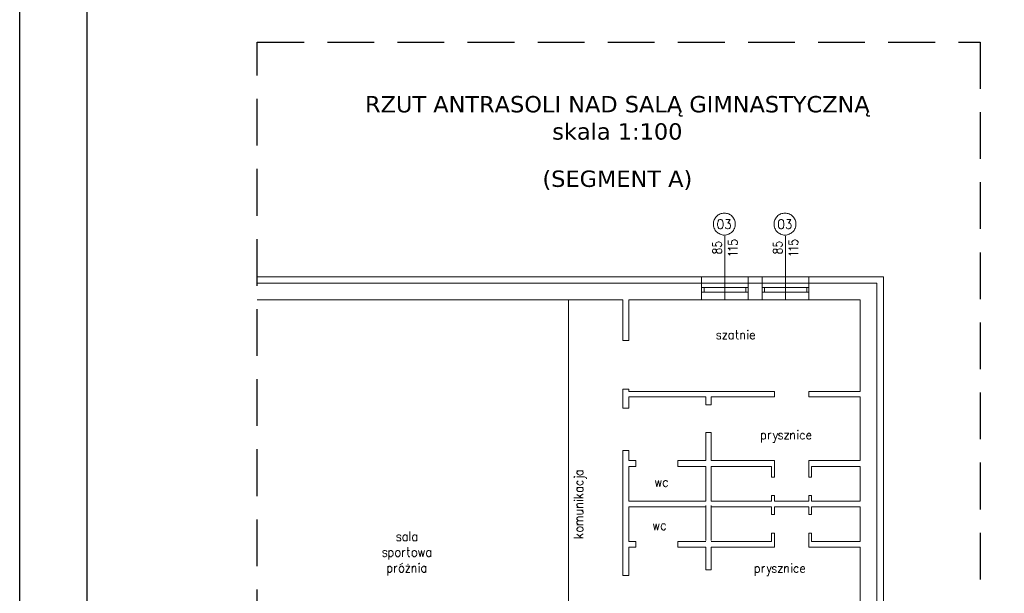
# Model space of a CAD drawing. Header units: centimetres. Extents: x -16053 to 7031, y -7778 to 254.
# Tile 54 of 256: x -16053 to -13947, y -3356 to -2128. Entities that reach past the tile are written whole.
import ezdxf

# ---------------------------------------------------------------- set-up
doc = ezdxf.new("R2010")
doc.units = ezdxf.units.CM
doc.header["$MEASUREMENT"] = 0
doc.linetypes.add('DASHED', pattern=[0.75, 0.5, -0.25])
doc.layers.get('0').update_dxf_attribs({"linetype": 'CONTINUOUS'})
doc.layers.add('konstrukcja', color=250, linetype='CONTINUOUS', lineweight=15)
doc.layers.add('T - opisy', color=250, linetype='CONTINUOUS', lineweight=13)
doc.layers.add('OPISY ELEKTRYCZNE', color=120, linetype='CONTINUOUS')

msp = doc.modelspace()

# ---------------------------------------------------------------- linework, layer by layer
at = {"linetype": 'DASHED', "lineweight": -2, "ltscale": 200}
msp.add_lwpolyline([(-15544.93, -2176.305), (-13998.559, -2176.305), (-13998.559, -4197.793), (-15544.93, -4197.793)], close=True, dxfattribs=at)
at = {"layer": 'konstrukcja', "linetype": 'Continuous'}
for points in [[(-14545.717, -2542.235), (-14548.065, -2542.235), (-14550.413, -2542.822), (-14552.761, -2543.409), (-14554.522, -2543.996), (-14556.87, -2545.17), (-14558.63, -2546.344), (-14560.391, -2547.518), (-14562.152, -2549.279), (-14563.913, -2551.039), (-14565.087, -2552.8), (-14566.261, -2554.561), (-14567.435, -2556.909), (-14568.022, -2558.67), (-14568.609, -2561.018), (-14568.609, -2563.366), (-14569.196, -2565.713), (-14568.609, -2568.061), (-14568.609, -2570.409), (-14568.022, -2572.757), (-14567.435, -2575.105), (-14566.261, -2576.866), (-14565.087, -2579.213), (-14563.913, -2580.974), (-14562.152, -2582.148), (-14560.391, -2583.909), (-14558.63, -2585.083), (-14556.87, -2586.257), (-14554.522, -2587.431), (-14552.761, -2588.018), (-14550.413, -2588.605), (-14548.065, -2589.192), (-14545.717, -2589.192), (-14543.37, -2589.192), (-14541.022, -2588.605), (-14538.674, -2588.018), (-14536.326, -2587.431), (-14534.565, -2586.257), (-14532.217, -2585.083), (-14530.456, -2583.909), (-14528.696, -2582.148), (-14527.522, -2580.974), (-14526.348, -2579.213), (-14525.174, -2576.866), (-14524, -2575.105), (-14523.413, -2572.757), (-14522.826, -2570.409), (-14522.239, -2568.061), (-14522.239, -2565.713), (-14522.239, -2563.366), (-14522.826, -2561.018), (-14523.413, -2558.67), (-14524, -2556.909), (-14525.174, -2554.561), (-14526.348, -2552.8), (-14527.522, -2551.039), (-14528.696, -2549.279), (-14530.456, -2547.518), (-14532.217, -2546.344), (-14534.565, -2545.17), (-14536.326, -2543.996), (-14538.674, -2543.409), (-14541.022, -2542.822), (-14543.37, -2542.235), (-14545.717, -2542.235)], [(-14415.934, -2542.235), (-14418.282, -2542.235), (-14420.63, -2542.822), (-14422.978, -2543.409), (-14425.326, -2543.996), (-14427.087, -2545.17), (-14429.435, -2546.344), (-14431.195, -2547.518), (-14432.369, -2549.279), (-14434.13, -2551.039), (-14435.304, -2552.8), (-14436.478, -2554.561), (-14437.652, -2556.909), (-14438.239, -2558.67), (-14438.826, -2561.018), (-14439.413, -2563.366), (-14439.413, -2565.713), (-14439.413, -2568.061), (-14438.826, -2570.409), (-14438.239, -2572.757), (-14437.652, -2575.105), (-14436.478, -2576.866), (-14435.304, -2579.213), (-14434.13, -2580.974), (-14432.369, -2582.148), (-14431.195, -2583.909), (-14429.435, -2585.083), (-14427.087, -2586.257), (-14425.326, -2587.431), (-14422.978, -2588.018), (-14420.63, -2588.605), (-14418.282, -2589.192), (-14415.934, -2589.192), (-14413.587, -2589.192), (-14411.239, -2588.605), (-14408.891, -2588.018), (-14407.13, -2587.431), (-14404.782, -2586.257), (-14403.021, -2585.083), (-14401.261, -2583.909), (-14399.5, -2582.148), (-14397.739, -2580.974), (-14396.565, -2579.213), (-14395.391, -2576.866), (-14394.217, -2575.105), (-14393.63, -2572.757), (-14393.043, -2570.409), (-14392.456, -2568.061), (-14392.456, -2565.713), (-14392.456, -2563.366), (-14393.043, -2561.018), (-14393.63, -2558.67), (-14394.217, -2556.909), (-14395.391, -2554.561), (-14396.565, -2552.8), (-14397.739, -2551.039), (-14399.5, -2549.279), (-14401.261, -2547.518), (-14403.021, -2546.344), (-14404.782, -2545.17), (-14407.13, -2543.996), (-14408.891, -2543.409), (-14411.239, -2542.822), (-14413.587, -2542.235), (-14415.934, -2542.235)], [(-14555.696, -2556.322), (-14557.457, -2556.909), (-14558.63, -2558.67), (-14559.217, -2561.018), (-14560.391, -2563.952), (-14560.391, -2568.648), (-14559.217, -2571.583), (-14558.63, -2573.344), (-14557.457, -2575.105), (-14555.696, -2576.279), (-14552.761, -2576.279), (-14551, -2575.105), (-14549.826, -2573.344), (-14548.652, -2571.583), (-14548.065, -2568.648), (-14548.065, -2563.952), (-14548.652, -2561.018), (-14549.826, -2558.67), (-14551, -2556.909), (-14552.761, -2556.322), (-14555.696, -2556.322)], [(-14542.196, -2556.322), (-14533.391, -2556.322), (-14538.087, -2563.952), (-14535.739, -2563.952), (-14534.565, -2564.539), (-14533.391, -2565.713), (-14532.804, -2568.648), (-14532.804, -2570.409), (-14533.391, -2573.344), (-14534.565, -2575.105), (-14537.5, -2576.279), (-14539.261, -2576.279), (-14542.196, -2575.105), (-14542.196, -2573.931), (-14543.37, -2572.17)], [(-14425.913, -2556.322), (-14427.087, -2556.909), (-14428.848, -2558.67), (-14430.021, -2561.018), (-14430.021, -2563.952), (-14430.021, -2568.648), (-14430.021, -2571.583), (-14428.848, -2573.344), (-14427.087, -2575.105), (-14425.913, -2576.279), (-14422.391, -2576.279), (-14421.217, -2575.105), (-14419.456, -2573.344), (-14418.869, -2571.583), (-14418.282, -2568.648), (-14418.282, -2563.952), (-14418.869, -2561.018), (-14419.456, -2558.67), (-14421.217, -2556.909), (-14422.391, -2556.322), (-14425.913, -2556.322)], [(-14411.826, -2556.322), (-14403.608, -2556.322), (-14408.304, -2563.952), (-14405.956, -2563.952), (-14404.195, -2564.539), (-14403.608, -2565.713), (-14403.021, -2568.648), (-14403.021, -2570.409), (-14403.608, -2573.344), (-14405.369, -2575.105), (-14407.13, -2576.279), (-14410.065, -2576.279), (-14411.826, -2575.105), (-14413, -2573.931), (-14413.587, -2572.17)], [(-14570.957, -2605.627), (-14570.957, -2612.67), (-14562.152, -2613.257), (-14563.326, -2612.67), (-14564.5, -2610.322), (-14564.5, -2608.561), (-14563.326, -2606.213), (-14561.565, -2605.04), (-14558.63, -2603.866), (-14556.87, -2603.866), (-14553.935, -2605.04), (-14552.174, -2606.213), (-14551, -2608.561), (-14551, -2610.322), (-14552.174, -2612.67), (-14552.761, -2613.257), (-14554.522, -2614.431)], [(-14544.543, -2591.54), (-14544.543, -2727.714)], [(-14537.5, -2600.931), (-14537.5, -2608.561), (-14528.696, -2609.148), (-14529.869, -2608.561), (-14530.456, -2606.213), (-14530.456, -2603.866), (-14529.869, -2602.105), (-14528.109, -2600.931), (-14525.174, -2599.757), (-14522.826, -2599.757), (-14520.478, -2600.931), (-14518.13, -2602.105), (-14517.543, -2603.866), (-14517.543, -2606.213), (-14518.13, -2608.561), (-14519.304, -2609.148), (-14521.065, -2609.735)], [(-14441.174, -2605.627), (-14441.174, -2612.67), (-14432.956, -2613.257), (-14433.543, -2612.67), (-14434.717, -2610.322), (-14434.717, -2608.561), (-14433.543, -2606.213), (-14431.782, -2605.04), (-14428.848, -2603.866), (-14427.087, -2603.866), (-14424.152, -2605.04), (-14422.391, -2606.213), (-14421.217, -2608.561), (-14421.217, -2610.322), (-14422.391, -2612.67), (-14422.978, -2613.257), (-14425.326, -2614.431)], [(-14414.761, -2591.54), (-14414.761, -2727.714)], [(-14407.717, -2600.931), (-14407.717, -2608.561), (-14398.913, -2609.148), (-14400.087, -2608.561), (-14401.261, -2606.213), (-14401.261, -2603.866), (-14400.087, -2602.105), (-14398.326, -2600.931), (-14395.391, -2599.757), (-14393.63, -2599.757), (-14390.695, -2600.931), (-14388.934, -2602.105), (-14387.76, -2603.866), (-14387.76, -2606.213), (-14388.934, -2608.561), (-14389.521, -2609.148), (-14391.282, -2609.735)], [(-14570.957, -2624.996), (-14569.783, -2626.757), (-14568.022, -2627.931), (-14566.261, -2627.931), (-14564.5, -2626.757), (-14563.326, -2625.583), (-14562.152, -2622.648), (-14561.565, -2620.3), (-14559.804, -2619.127), (-14557.457, -2618.54), (-14554.522, -2618.54), (-14552.761, -2619.127), (-14552.174, -2619.714), (-14551, -2622.061), (-14551, -2624.996), (-14552.174, -2626.757), (-14552.761, -2627.931), (-14554.522, -2627.931), (-14557.457, -2627.931), (-14559.804, -2627.931), (-14561.565, -2626.17), (-14562.152, -2623.822), (-14563.326, -2621.474), (-14564.5, -2619.714), (-14566.261, -2619.127), (-14568.022, -2619.127), (-14569.783, -2619.714), (-14570.957, -2622.061), (-14570.957, -2624.996)], [(-14533.391, -2621.474), (-14534.565, -2619.714), (-14537.5, -2617.366), (-14517.543, -2617.366)], [(-14533.391, -2632.627), (-14534.565, -2630.866), (-14537.5, -2629.105), (-14517.543, -2629.105)], [(-14441.174, -2624.996), (-14440.587, -2626.757), (-14438.239, -2627.931), (-14436.478, -2627.931), (-14434.717, -2626.757), (-14433.543, -2625.583), (-14432.956, -2622.648), (-14431.782, -2620.3), (-14430.021, -2619.127), (-14427.674, -2618.54), (-14425.326, -2618.54), (-14422.978, -2619.127), (-14422.391, -2619.714), (-14421.217, -2622.061), (-14421.217, -2624.996), (-14422.391, -2626.757), (-14422.978, -2627.931), (-14425.326, -2627.931), (-14427.674, -2627.931), (-14430.021, -2627.931), (-14431.782, -2626.17), (-14432.956, -2623.822), (-14433.543, -2621.474), (-14434.717, -2619.714), (-14436.478, -2619.127), (-14438.239, -2619.127), (-14440.587, -2619.714), (-14441.174, -2622.061), (-14441.174, -2624.996)], [(-14404.195, -2621.474), (-14404.782, -2619.714), (-14407.717, -2617.366), (-14387.76, -2617.366)], [(-14404.195, -2632.627), (-14404.782, -2630.866), (-14407.717, -2629.105), (-14387.76, -2629.105)], [(-15544.93, -3939.522), (-14205.565, -3939.522), (-14205.565, -2692.496), (-14205.565, -2678.409), (-15544.93, -2678.409)], [(-15544.93, -2692.496), (-14594.435, -2692.496)], [(-14594.435, -2692.496), (-14594.435, -2678.409)], [(-14594.435, -2727.714), (-14594.435, -2692.496)], [(-14594.435, -2727.714), (-14594.435, -2692.496)], [(-14594.435, -2692.496), (-14494.652, -2692.496)], [(-14531.043, -2692.496), (-14587.674, -2692.496)], [(-14494.652, -2692.496), (-14494.652, -2678.409)], [(-14494.652, -2692.496), (-14494.652, -2727.714)], [(-14494.652, -2692.496), (-14464.652, -2692.496)], [(-14475.217, -2692.496), (-14464.652, -2692.496)], [(-14464.652, -2692.496), (-14464.652, -2678.409)], [(-14464.652, -2727.714), (-14464.652, -2692.496)], [(-14464.652, -2692.496), (-14364.869, -2692.496)], [(-14364.869, -2692.496), (-14364.869, -2678.409)], [(-14364.869, -2692.496), (-14364.869, -2727.714)], [(-14364.869, -2692.496), (-14219.652, -2692.496)], [(-14219.652, -2692.496), (-14219.652, -3454.107)], [(-14594.435, -2701.301), (-14594.435, -2711.279), (-14589.152, -2711.279), (-14589.152, -2701.301), (-14594.435, -2701.301)], [(-14494.652, -2701.301), (-14589.152, -2701.301), (-14589.152, -2711.279), (-14494.652, -2711.279)], [(-14499.935, -2701.301), (-14499.935, -2711.279), (-14494.652, -2711.279), (-14494.652, -2701.301), (-14499.935, -2701.301)], [(-14464.652, -2701.301), (-14464.652, -2711.279), (-14459.956, -2711.279), (-14459.956, -2701.301), (-14464.652, -2701.301)], [(-14364.869, -2701.301), (-14459.956, -2701.301), (-14459.956, -2711.279), (-14364.869, -2711.279)], [(-14369.565, -2701.301), (-14369.565, -2711.279), (-14364.869, -2711.279), (-14364.869, -2701.301), (-14369.565, -2701.301)], [(-15544.93, -2727.714), (-14762.588, -2727.714)], [(-14878.806, -3222.259), (-14878.806, -2727.714)], [(-14762.588, -2814.584), (-14762.588, -2727.714)], [(-14750.262, -2814.584), (-14750.262, -2727.714)], [(-14750.262, -2727.714), (-14594.435, -2727.714)], [(-14594.435, -2727.714), (-14494.652, -2727.714)], [(-14494.652, -2727.714), (-14464.652, -2727.714)], [(-14464.652, -2727.714), (-14364.869, -2727.714)], [(-14364.869, -2727.714), (-14254.869, -2727.714)], [(-14254.869, -2924.084), (-14254.869, -2727.714)], [(-14553.631, -2801.671), (-14554.218, -2799.91), (-14556.566, -2799.323), (-14558.327, -2799.323), (-14561.261, -2799.91), (-14561.848, -2801.671), (-14561.261, -2804.018), (-14559.5, -2804.605), (-14555.392, -2805.779), (-14554.218, -2806.953), (-14553.631, -2808.714), (-14553.631, -2809.301), (-14554.218, -2811.649), (-14556.566, -2812.236), (-14558.327, -2812.236), (-14561.261, -2811.649), (-14561.848, -2809.301)], [(-14548.935, -2799.323), (-14540.718, -2799.323), (-14548.935, -2812.236), (-14540.718, -2812.236)], [(-14526.631, -2801.671), (-14528.392, -2799.91), (-14530.153, -2799.323), (-14531.913, -2799.323), (-14533.674, -2799.91), (-14535.435, -2801.671), (-14536.022, -2804.605), (-14536.022, -2806.953), (-14535.435, -2809.301), (-14533.674, -2811.649), (-14531.913, -2812.236), (-14530.153, -2812.236), (-14528.392, -2811.649), (-14526.631, -2809.301)], [(-14526.631, -2799.323), (-14526.631, -2812.236)], [(-14521.348, -2799.323), (-14516.066, -2799.323)], [(-14519.587, -2792.866), (-14519.587, -2808.714), (-14518.413, -2811.649), (-14516.652, -2812.236), (-14515.479, -2812.236)], [(-14510.783, -2812.236), (-14510.783, -2799.323)], [(-14510.783, -2803.431), (-14509.022, -2799.91), (-14507.261, -2799.323), (-14504.913, -2799.323), (-14503.152, -2799.91), (-14502.565, -2803.431), (-14502.565, -2812.236)], [(-14496.696, -2793.453), (-14495.522, -2794.04), (-14494.935, -2793.453), (-14495.522, -2792.866), (-14496.696, -2793.453)], [(-14495.522, -2799.323), (-14495.522, -2812.236)], [(-14490.239, -2804.605), (-14481.435, -2804.605), (-14481.435, -2803.431), (-14482.022, -2801.084), (-14482.609, -2799.91), (-14484.37, -2799.323), (-14486.131, -2799.323), (-14487.892, -2799.91), (-14489.652, -2801.671), (-14490.239, -2804.605), (-14490.239, -2806.953), (-14489.652, -2809.301), (-14487.892, -2811.649), (-14486.131, -2812.236), (-14484.37, -2812.236), (-14482.609, -2811.649), (-14481.435, -2809.301)], [(-14762.588, -2814.584), (-14750.262, -2814.584)], [(-14762.588, -2959.888), (-14762.588, -2919.388)], [(-14762.588, -2919.388), (-14750.262, -2919.388)], [(-14750.262, -2924.084), (-14750.262, -2919.388)], [(-14438.587, -2924.084), (-14750.262, -2924.084)], [(-14438.587, -2924.084), (-14438.587, -2935.823)], [(-14254.869, -2924.084), (-14365.217, -2924.084)], [(-14365.217, -2924.084), (-14365.217, -2935.823)], [(-14750.262, -2959.888), (-14750.262, -2935.823)], [(-14585.327, -2935.823), (-14750.262, -2935.823)], [(-14585.327, -2952.845), (-14585.327, -2935.823)], [(-14585.327, -2952.845), (-14573.587, -2952.845), (-14573.587, -2935.823)], [(-14438.587, -2935.823), (-14573.587, -2935.823)], [(-14254.869, -2935.823), (-14365.217, -2935.823)], [(-14254.869, -3071.997), (-14254.869, -2935.823)], [(-14762.588, -2959.888), (-14750.262, -2959.888)], [(-14585.327, -3071.997), (-14585.327, -3011.541)], [(-14573.587, -3011.541), (-14585.327, -3011.541)], [(-14573.587, -3071.997), (-14573.587, -3011.541)], [(-14389.283, -3007.432), (-14388.696, -3008.606), (-14388.109, -3007.432), (-14388.696, -3006.845), (-14389.283, -3007.432)], [(-14466.174, -3013.302), (-14466.174, -3033.258)], [(-14466.174, -3016.236), (-14465, -3014.475), (-14463.239, -3013.302), (-14460.891, -3013.302), (-14459.131, -3014.475), (-14457.37, -3016.236), (-14457.37, -3019.171), (-14457.37, -3020.932), (-14457.37, -3023.867), (-14459.131, -3025.628), (-14460.891, -3026.215), (-14463.239, -3026.215), (-14465, -3025.628), (-14466.174, -3023.867)], [(-14451.5, -3026.215), (-14451.5, -3013.302)], [(-14451.5, -3019.171), (-14450.913, -3016.236), (-14449.739, -3014.475), (-14447.978, -3013.302), (-14445.631, -3013.302)], [(-14436.239, -3026.215), (-14438.587, -3032.671), (-14439.174, -3033.258), (-14442.109, -3033.258)], [(-14440.935, -3013.302), (-14436.239, -3026.215), (-14431.544, -3013.302)], [(-14420.978, -3016.236), (-14422.152, -3014.475), (-14424.5, -3013.302), (-14426.848, -3013.302), (-14428.609, -3014.475), (-14429.783, -3016.236), (-14428.609, -3017.997), (-14427.435, -3019.171), (-14423.326, -3020.345), (-14422.152, -3020.932), (-14420.978, -3022.693), (-14420.978, -3023.867), (-14422.152, -3025.628), (-14424.5, -3026.215), (-14426.848, -3026.215), (-14428.609, -3025.628), (-14429.783, -3023.867)], [(-14416.87, -3013.302), (-14408.065, -3013.302), (-14416.87, -3026.215), (-14408.065, -3026.215)], [(-14403.956, -3026.215), (-14403.956, -3013.302)], [(-14403.956, -3017.41), (-14401.609, -3014.475), (-14399.848, -3013.302), (-14397.5, -3013.302), (-14396.326, -3014.475), (-14395.739, -3017.41), (-14395.739, -3026.215)], [(-14388.696, -3013.302), (-14388.696, -3026.215)], [(-14374.022, -3016.236), (-14375.782, -3014.475), (-14377.543, -3013.302), (-14379.304, -3013.302), (-14381.065, -3014.475), (-14382.239, -3016.236), (-14383.413, -3019.171), (-14383.413, -3020.932), (-14382.239, -3023.867), (-14381.065, -3025.628), (-14379.304, -3026.215), (-14377.543, -3026.215), (-14375.782, -3025.628), (-14374.022, -3023.867)], [(-14369.913, -3019.171), (-14360.522, -3019.171), (-14360.522, -3017.41), (-14361.109, -3015.062), (-14362.282, -3014.475), (-14363.456, -3013.302), (-14365.804, -3013.302), (-14366.978, -3014.475), (-14368.739, -3016.236), (-14369.913, -3019.171), (-14369.913, -3020.932), (-14368.739, -3023.867), (-14366.978, -3025.628), (-14365.804, -3026.215), (-14363.456, -3026.215), (-14362.282, -3025.628), (-14360.522, -3023.867)], [(-14762.588, -3317.933), (-14762.588, -3050.28)], [(-14762.588, -3050.28), (-14750.262, -3050.28)], [(-14750.262, -3071.997), (-14750.262, -3050.28)], [(-14735.001, -3071.997), (-14750.262, -3071.997)], [(-14735.001, -3071.997), (-14735.001, -3084.324)], [(-14585.327, -3071.997), (-14645.196, -3071.997)], [(-14645.196, -3071.997), (-14645.196, -3084.324)], [(-14438.587, -3071.997), (-14573.587, -3071.997)], [(-14438.587, -3071.997), (-14438.587, -3107.215)], [(-14254.869, -3071.997), (-14365.217, -3071.997)], [(-14365.217, -3071.997), (-14365.217, -3107.215)], [(-14861.197, -3093.715), (-14847.697, -3093.715)], [(-14858.262, -3093.715), (-14860.023, -3095.476), (-14861.197, -3096.65), (-14861.197, -3098.997), (-14860.023, -3100.171), (-14858.262, -3101.932), (-14855.327, -3103.106), (-14853.567, -3103.106), (-14850.632, -3101.932), (-14848.284, -3100.171), (-14847.697, -3098.997), (-14847.697, -3096.65), (-14848.284, -3095.476), (-14850.632, -3093.715)], [(-14750.262, -3158.867), (-14750.262, -3084.324)], [(-14735.001, -3084.324), (-14750.262, -3084.324)], [(-14585.327, -3084.324), (-14645.196, -3084.324)], [(-14585.327, -3158.867), (-14585.327, -3084.324)], [(-14445.044, -3084.324), (-14573.587, -3084.324)], [(-14573.587, -3158.867), (-14573.587, -3084.324)], [(-14445.044, -3084.324), (-14445.044, -3107.215)], [(-14254.869, -3084.324), (-14359.348, -3084.324)], [(-14359.348, -3084.324), (-14359.348, -3107.215)], [(-14254.869, -3158.867), (-14254.869, -3084.324)], [(-14866.48, -3107.802), (-14865.893, -3106.628), (-14866.48, -3106.041), (-14867.654, -3106.628), (-14866.48, -3107.802)], [(-14861.197, -3106.628), (-14844.762, -3106.628), (-14842.414, -3107.802), (-14840.653, -3108.976), (-14840.653, -3110.737)], [(-14858.262, -3115.432), (-14860.023, -3116.606), (-14861.197, -3118.367), (-14861.197, -3120.128), (-14860.023, -3121.889), (-14858.262, -3123.063), (-14855.327, -3124.237), (-14853.567, -3124.237), (-14850.632, -3123.063), (-14848.284, -3121.889), (-14847.697, -3120.128), (-14847.697, -3118.367), (-14848.284, -3116.606), (-14850.632, -3115.432)], [(-14692.74, -3114.845), (-14689.805, -3127.758), (-14686.87, -3114.845), (-14683.936, -3127.758), (-14681.001, -3114.845)], [(-14667.501, -3117.193), (-14668.675, -3115.432), (-14670.436, -3114.845), (-14672.196, -3114.845), (-14673.957, -3115.432), (-14675.718, -3117.193), (-14676.305, -3120.128), (-14676.305, -3122.476), (-14675.718, -3124.824), (-14673.957, -3127.171), (-14672.196, -3127.758), (-14670.436, -3127.758), (-14668.675, -3127.171), (-14667.501, -3124.824)], [(-14445.044, -3107.215), (-14438.587, -3107.215)], [(-14365.217, -3107.215), (-14359.348, -3107.215)], [(-14861.197, -3129.519), (-14847.697, -3129.519)], [(-14858.262, -3129.519), (-14860.023, -3130.693), (-14861.197, -3132.454), (-14861.197, -3134.802), (-14860.023, -3136.563), (-14858.262, -3138.324), (-14855.327, -3138.324), (-14853.567, -3138.324), (-14850.632, -3138.324), (-14848.284, -3136.563), (-14847.697, -3134.802), (-14847.697, -3132.454), (-14848.284, -3130.693), (-14850.632, -3129.519)], [(-14847.697, -3151.824), (-14867.654, -3151.824)], [(-14866.48, -3157.693), (-14865.893, -3157.106), (-14866.48, -3156.519), (-14867.654, -3157.106), (-14866.48, -3157.693)], [(-14861.197, -3144.193), (-14851.219, -3151.824)], [(-14861.197, -3157.106), (-14847.697, -3157.106)], [(-14855.327, -3148.889), (-14847.697, -3143.019)], [(-14585.327, -3158.867), (-14750.262, -3158.867)], [(-14445.044, -3158.867), (-14573.587, -3158.867)], [(-14445.044, -3146.541), (-14445.044, -3158.867)], [(-14445.044, -3146.541), (-14438.587, -3146.541)], [(-14438.587, -3146.541), (-14438.587, -3158.867)], [(-14365.217, -3158.867), (-14438.587, -3158.867)], [(-14365.217, -3146.541), (-14365.217, -3158.867)], [(-14365.217, -3146.541), (-14359.348, -3146.541)], [(-14359.348, -3146.541), (-14359.348, -3158.867)], [(-14254.869, -3158.867), (-14359.348, -3158.867)], [(-14857.675, -3172.367), (-14860.023, -3170.019), (-14861.197, -3168.259), (-14861.197, -3165.911), (-14860.023, -3164.737), (-14857.675, -3163.563), (-14847.697, -3163.563)], [(-14847.697, -3172.367), (-14861.197, -3172.367)], [(-14861.197, -3186.454), (-14851.219, -3186.454), (-14848.284, -3185.867), (-14847.697, -3184.106), (-14847.697, -3181.759), (-14848.284, -3180.585), (-14851.219, -3178.237)], [(-14861.197, -3178.237), (-14847.697, -3178.237)], [(-14585.327, -3170.606), (-14750.262, -3170.606)], [(-14750.262, -3245.15), (-14750.262, -3171.193)], [(-14585.327, -3242.802), (-14585.327, -3168.259)], [(-14573.587, -3242.802), (-14573.587, -3168.259)], [(-14573.587, -3170.606), (-14445.044, -3170.606)], [(-14445.044, -3170.606), (-14445.044, -3187.628)], [(-14438.587, -3170.606), (-14438.587, -3187.628)], [(-14438.587, -3170.606), (-14365.217, -3170.606)], [(-14365.217, -3170.606), (-14365.217, -3187.628)], [(-14359.348, -3170.606), (-14359.348, -3187.628)], [(-14359.348, -3170.606), (-14254.869, -3170.606)], [(-14254.869, -3245.15), (-14254.869, -3170.606)], [(-14857.675, -3201.128), (-14860.023, -3198.78), (-14861.197, -3197.02), (-14861.197, -3195.259), (-14860.023, -3193.498), (-14857.675, -3192.324), (-14847.697, -3192.324)], [(-14857.675, -3209.346), (-14860.023, -3206.998), (-14861.197, -3205.824), (-14861.197, -3202.889), (-14860.023, -3201.715), (-14857.675, -3201.128), (-14847.697, -3201.128)], [(-14445.044, -3187.628), (-14438.587, -3187.628)], [(-14365.217, -3187.628), (-14359.348, -3187.628)], [(-14878.806, -3222.259), (-14878.806, -3890.804), (-14878.806, -3840.913)], [(-14847.697, -3209.346), (-14861.197, -3209.346)], [(-14861.197, -3219.911), (-14860.023, -3221.672), (-14858.262, -3222.846), (-14855.327, -3224.02), (-14853.567, -3224.02), (-14850.632, -3222.846), (-14848.284, -3221.672), (-14847.697, -3219.911), (-14847.697, -3218.15), (-14848.284, -3216.389), (-14850.632, -3214.628), (-14853.567, -3214.041), (-14855.327, -3214.041), (-14858.262, -3214.628), (-14860.023, -3216.389), (-14861.197, -3218.15), (-14861.197, -3219.911)], [(-14697.436, -3206.998), (-14694.501, -3220.498), (-14691.566, -3206.998), (-14688.631, -3220.498), (-14685.109, -3206.998)], [(-14671.609, -3209.933), (-14673.37, -3207.585), (-14674.544, -3206.998), (-14676.892, -3206.998), (-14678.653, -3207.585), (-14680.414, -3209.933), (-14681.001, -3212.867), (-14681.001, -3214.628), (-14680.414, -3217.563), (-14678.653, -3219.324), (-14676.892, -3220.498), (-14674.544, -3220.498), (-14673.37, -3219.324), (-14671.609, -3217.563)], [(-15237.982, -3234.018), (-15238.569, -3231.67), (-15240.917, -3231.083), (-15243.265, -3231.083), (-15245.613, -3231.67), (-15246.2, -3234.018), (-15245.613, -3235.779), (-15243.852, -3236.366), (-15240.33, -3237.54), (-15238.569, -3238.714), (-15237.982, -3240.474), (-15237.982, -3241.648), (-15238.569, -3243.409), (-15240.917, -3243.996), (-15243.265, -3243.996), (-15245.613, -3243.409), (-15246.2, -3241.648)], [(-15224.482, -3234.018), (-15225.656, -3231.67), (-15227.417, -3231.083), (-15229.765, -3231.083), (-15230.939, -3231.67), (-15232.7, -3234.018), (-15233.287, -3236.366), (-15233.287, -3238.714), (-15232.7, -3241.648), (-15230.939, -3243.409), (-15229.765, -3243.996), (-15227.417, -3243.996), (-15225.656, -3243.409), (-15224.482, -3241.648)], [(-15224.482, -3231.083), (-15224.482, -3243.996)], [(-15218.613, -3243.996), (-15218.613, -3224.04)], [(-15203.352, -3234.018), (-15205.113, -3231.67), (-15206.874, -3231.083), (-15209.222, -3231.083), (-15210.982, -3231.67), (-15212.156, -3234.018), (-15212.743, -3236.366), (-15212.743, -3238.714), (-15212.156, -3241.648), (-15210.982, -3243.409), (-15209.222, -3243.996), (-15206.874, -3243.996), (-15205.113, -3243.409), (-15203.352, -3241.648)], [(-15203.352, -3231.083), (-15203.352, -3243.996)], [(-14847.697, -3236.933), (-14867.654, -3236.933)], [(-14861.197, -3229.302), (-14851.219, -3236.933)], [(-14855.327, -3233.411), (-14847.697, -3228.715)], [(-14445.044, -3226.954), (-14445.044, -3245.15)], [(-14445.044, -3226.954), (-14438.587, -3226.954)], [(-14438.587, -3226.954), (-14438.587, -3256.889)], [(-14365.217, -3226.954), (-14365.217, -3256.889)], [(-14365.217, -3226.954), (-14359.348, -3226.954)], [(-14359.348, -3226.954), (-14359.348, -3245.15)], [(-15267.917, -3267.475), (-15268.504, -3265.127), (-15271.439, -3264.54), (-15273.2, -3264.54), (-15275.548, -3265.127), (-15276.135, -3267.475), (-15275.548, -3269.235), (-15274.374, -3270.409), (-15270.265, -3270.996), (-15268.504, -3272.17), (-15267.917, -3273.931), (-15267.917, -3275.105), (-15268.504, -3276.279), (-15271.439, -3278.04), (-15273.2, -3278.04), (-15275.548, -3276.279), (-15276.135, -3275.105)], [(-15263.809, -3264.54), (-15263.809, -3283.909)], [(-15263.809, -3267.475), (-15262.048, -3265.127), (-15260.874, -3264.54), (-15257.939, -3264.54), (-15256.765, -3265.127), (-15255.004, -3267.475), (-15254.417, -3270.409), (-15254.417, -3272.17), (-15255.004, -3275.105), (-15256.765, -3276.279), (-15257.939, -3278.04), (-15260.874, -3278.04), (-15262.048, -3276.279), (-15263.809, -3275.105)], [(-15245.613, -3264.54), (-15246.787, -3265.127), (-15248.548, -3267.475), (-15249.135, -3270.409), (-15249.135, -3272.17), (-15248.548, -3275.105), (-15246.787, -3276.279), (-15245.613, -3278.04), (-15242.678, -3278.04), (-15241.504, -3276.279), (-15239.743, -3275.105), (-15239.156, -3272.17), (-15239.156, -3270.409), (-15239.743, -3267.475), (-15241.504, -3265.127), (-15242.678, -3264.54), (-15245.613, -3264.54)], [(-15234.461, -3278.04), (-15234.461, -3264.54)], [(-15234.461, -3270.409), (-15233.874, -3267.475), (-15232.113, -3265.127), (-15230.352, -3264.54), (-15228.591, -3264.54)], [(-15224.482, -3264.54), (-15219.2, -3264.54)], [(-15222.722, -3257.496), (-15222.722, -3273.931), (-15221.548, -3276.279), (-15219.787, -3278.04), (-15218.613, -3278.04)], [(-15210.395, -3264.54), (-15211.569, -3265.127), (-15213.33, -3267.475), (-15213.917, -3270.409), (-15213.917, -3272.17), (-15213.33, -3275.105), (-15211.569, -3276.279), (-15210.395, -3278.04), (-15208.048, -3278.04), (-15206.287, -3276.279), (-15204.526, -3275.105), (-15203.939, -3272.17), (-15203.939, -3270.409), (-15204.526, -3267.475), (-15206.287, -3265.127), (-15208.048, -3264.54), (-15210.395, -3264.54)], [(-15199.83, -3264.54), (-15196.308, -3278.04), (-15193.374, -3264.54), (-15190.439, -3278.04), (-15187.504, -3264.54)], [(-15173.417, -3267.475), (-15175.178, -3265.127), (-15176.939, -3264.54), (-15179.287, -3264.54), (-15180.461, -3265.127), (-15182.221, -3267.475), (-15182.808, -3270.409), (-15182.808, -3272.17), (-15182.221, -3275.105), (-15180.461, -3276.279), (-15179.287, -3278.04), (-15176.939, -3278.04), (-15175.178, -3276.279), (-15173.417, -3275.105)], [(-15173.417, -3264.54), (-15173.417, -3278.04)], [(-14735.001, -3245.15), (-14750.262, -3245.15)], [(-14750.262, -3317.933), (-14750.262, -3256.889)], [(-14735.001, -3256.889), (-14750.262, -3256.889)], [(-14735.001, -3245.15), (-14735.001, -3256.889)], [(-14585.327, -3245.15), (-14645.196, -3245.15)], [(-14645.196, -3245.15), (-14645.196, -3256.889)], [(-14585.327, -3256.889), (-14645.196, -3256.889)], [(-14585.327, -3305.607), (-14585.327, -3256.889)], [(-14445.044, -3245.15), (-14573.587, -3245.15)], [(-14573.587, -3305.607), (-14573.587, -3256.889)], [(-14438.587, -3256.889), (-14573.587, -3256.889)], [(-14254.869, -3256.889), (-14365.217, -3256.889)], [(-14254.869, -3245.15), (-14359.348, -3245.15)], [(-14254.869, -3404.216), (-14254.869, -3256.889)], [(-15265.57, -3297.996), (-15265.57, -3317.953)], [(-15265.57, -3300.931), (-15264.396, -3299.17), (-15262.635, -3297.996), (-15260.874, -3297.996), (-15259.113, -3299.17), (-15257.352, -3300.931), (-15256.765, -3303.866), (-15256.765, -3305.627), (-15257.352, -3307.975), (-15259.113, -3310.322), (-15260.874, -3311.496), (-15262.635, -3311.496), (-15264.396, -3310.322), (-15265.57, -3307.975)], [(-15251.483, -3311.496), (-15251.483, -3297.996)], [(-15251.483, -3303.866), (-15250.309, -3300.931), (-15249.135, -3299.17), (-15247.374, -3297.996), (-15245.613, -3297.996)], [(-15237.982, -3297.996), (-15239.156, -3299.17), (-15240.917, -3300.931), (-15241.504, -3303.866), (-15241.504, -3305.627), (-15240.917, -3307.975), (-15239.156, -3310.322), (-15237.982, -3311.496), (-15235.048, -3311.496), (-15233.874, -3310.322), (-15232.113, -3307.975), (-15231.526, -3305.627), (-15231.526, -3303.866), (-15232.113, -3300.931), (-15233.874, -3299.17), (-15235.048, -3297.996), (-15237.982, -3297.996)], [(-15239.743, -3295.062), (-15233.287, -3291.54)], [(-15226.83, -3297.996), (-15218.613, -3297.996), (-15226.83, -3311.496), (-15218.613, -3311.496)], [(-15222.722, -3294.475), (-15222.135, -3293.301), (-15222.722, -3293.301), (-15222.722, -3294.475)], [(-15213.917, -3311.496), (-15213.917, -3297.996)], [(-15213.917, -3302.105), (-15211.569, -3299.17), (-15210.395, -3297.996), (-15208.048, -3297.996), (-15206.287, -3299.17), (-15205.7, -3302.105), (-15205.7, -3311.496)], [(-15199.83, -3292.127), (-15198.656, -3293.301), (-15198.069, -3292.127), (-15198.656, -3291.54), (-15199.83, -3292.127)], [(-15198.656, -3297.996), (-15198.656, -3311.496)], [(-15184.569, -3300.931), (-15185.743, -3299.17), (-15187.504, -3297.996), (-15189.852, -3297.996), (-15191.026, -3299.17), (-15192.787, -3300.931), (-15193.374, -3303.866), (-15193.374, -3305.627), (-15192.787, -3307.975), (-15191.026, -3310.322), (-15189.852, -3311.496), (-15187.504, -3311.496), (-15185.743, -3310.322), (-15184.569, -3307.975)], [(-15184.569, -3297.996), (-15184.569, -3311.496)], [(-14585.327, -3305.607), (-14573.587, -3305.607)], [(-14479.674, -3298.563), (-14479.674, -3318.52)], [(-14479.674, -3301.498), (-14477.913, -3299.737), (-14476.739, -3298.563), (-14473.805, -3298.563), (-14472.631, -3299.737), (-14470.87, -3301.498), (-14470.283, -3304.433), (-14470.283, -3306.194), (-14470.87, -3309.129), (-14472.631, -3310.889), (-14473.805, -3311.476), (-14476.739, -3311.476), (-14477.913, -3310.889), (-14479.674, -3309.129)], [(-14465, -3311.476), (-14465, -3298.563)], [(-14465, -3304.433), (-14464.413, -3301.498), (-14462.652, -3299.737), (-14461.478, -3298.563), (-14459.131, -3298.563)], [(-14454.435, -3298.563), (-14449.739, -3311.476), (-14445.631, -3298.563)], [(-14435.065, -3301.498), (-14435.652, -3299.737), (-14438, -3298.563), (-14439.761, -3298.563), (-14442.109, -3299.737), (-14443.283, -3301.498), (-14442.109, -3303.259), (-14440.935, -3304.433), (-14436.826, -3305.607), (-14435.652, -3306.194), (-14435.065, -3307.955), (-14435.065, -3309.129), (-14435.652, -3310.889), (-14438, -3311.476), (-14439.761, -3311.476), (-14442.109, -3310.889), (-14443.283, -3309.129)], [(-14430.37, -3298.563), (-14421.565, -3298.563), (-14430.37, -3311.476), (-14421.565, -3311.476)], [(-14416.87, -3311.476), (-14416.87, -3298.563)], [(-14416.87, -3302.672), (-14415.109, -3299.737), (-14413.348, -3298.563), (-14411, -3298.563), (-14409.239, -3299.737), (-14409.239, -3302.672), (-14409.239, -3311.476)], [(-14402.783, -3292.694), (-14401.609, -3293.868), (-14401.609, -3292.694), (-14401.609, -3292.107), (-14402.783, -3292.694)], [(-14401.609, -3298.563), (-14401.609, -3311.476)], [(-14387.522, -3301.498), (-14389.283, -3299.737), (-14390.456, -3298.563), (-14392.804, -3298.563), (-14393.978, -3299.737), (-14395.739, -3301.498), (-14396.913, -3304.433), (-14396.913, -3306.194), (-14395.739, -3309.129), (-14393.978, -3310.889), (-14392.804, -3311.476), (-14390.456, -3311.476), (-14389.283, -3310.889), (-14387.522, -3309.129)], [(-14382.826, -3304.433), (-14374.022, -3304.433), (-14374.022, -3302.672), (-14374.609, -3300.324), (-14375.196, -3299.737), (-14376.956, -3298.563), (-14378.717, -3298.563), (-14380.478, -3299.737), (-14382.239, -3301.498), (-14382.826, -3304.433), (-14382.826, -3306.194), (-14382.239, -3309.129), (-14380.478, -3310.889), (-14378.717, -3311.476), (-14376.956, -3311.476), (-14375.196, -3310.889), (-14374.022, -3309.129)], [(-14762.588, -3317.933), (-14750.262, -3317.933)], [(-14449.739, -3311.476), (-14452.087, -3317.933), (-14452.674, -3318.52), (-14455.022, -3318.52)]]:
    msp.add_lwpolyline(points, dxfattribs=at)
at = {"layer": 'OPISY ELEKTRYCZNE', "linetype": 'ByBlock'}
for points in [[(-16053.303, 208.272), (-10394.63, 208.272), (-10394.63, -7195.77), (-16053.303, -7195.77)], [(-16053.303, 208.272), (-15909.694, 208.272), (-15909.694, -7195.77), (-16053.303, -7195.77)]]:
    msp.add_lwpolyline(points, close=True, dxfattribs=at)

# ---------------------------------------------------------------- texts
at = {"layer": 'T - opisy', "char_height": 35, "width": 1391.18599, "attachment_point": 1}
for s, insert in [('\\pxqc;{\\W1;\\fVerdana|b0|i0|c238|p34;\\C256;RZUT ANTRASOLI NAD SALĄ GIMNASTYCZNĄ\\Pskala 1:100}', (-15470.232, -2291.719)), ('\\pxqc;{\\W1;\\fVerdana|b0|i0|c238|p34;(SEGMENT A)}', (-15470.232, -2451.182))]:
    msp.add_mtext(s, dxfattribs=dict(at, insert=insert))

doc.saveas('drawing.dxf')
